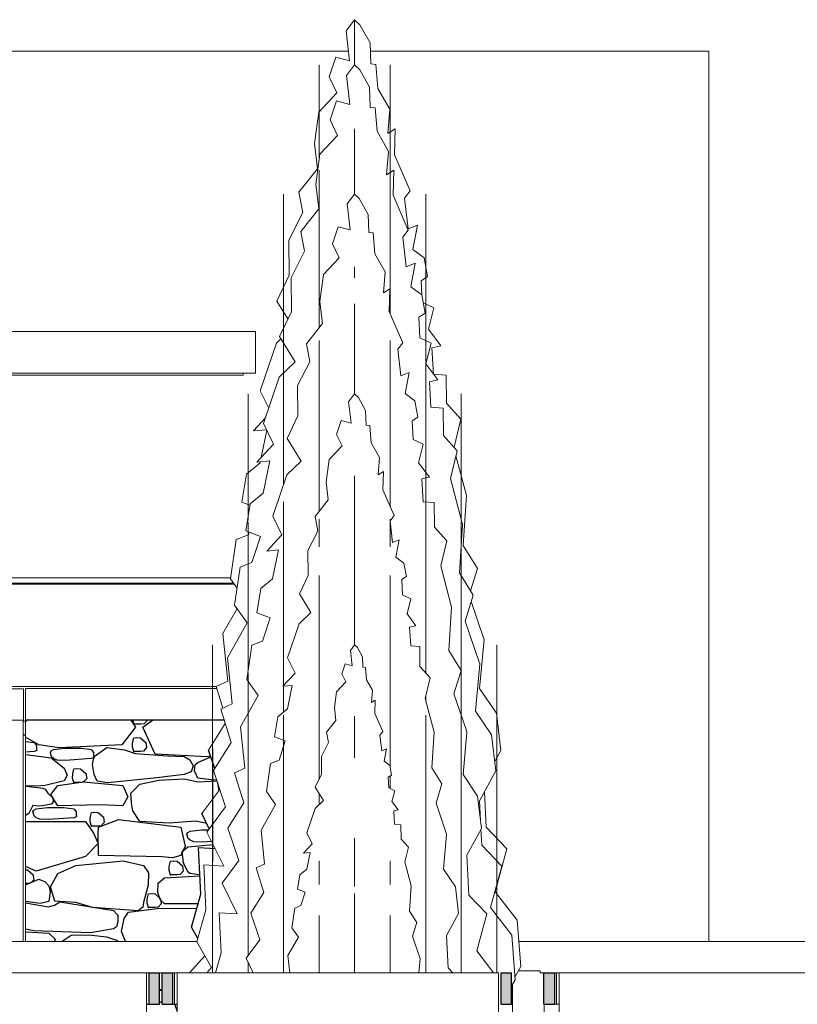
# Model space of a CAD drawing. Extents: x 169645 to 508157, y -5167 to 165945.
# Tile 38 of 130: x 296016 to 299737, y 3190 to 7901. Entities that reach past the tile are written whole.
import ezdxf

# ---------------------------------------------------------------- set-up
doc = ezdxf.new("R2010")
doc.units = 0
doc.header["$MEASUREMENT"] = 0
for name, color, linetype in [('Brise Soleil', 7, 'Continuous'), ('Murs  Pierre', 7, 'Continuous'), ('Murs Périphériques', 7, 'Continuous'), ('Plomberie Sanitaire', 7, 'Continuous'), ('Poteaux', 7, 'Continuous'), ('Toiture Terrasse', 7, 'Continuous')]:
    doc.layers.add(name, color=color, linetype=linetype)

msp = doc.modelspace()

# ---------------------------------------------------------------- hatches: boundary and pattern name
at = {"layer": 'Brise Soleil', "linetype": 'Continuous', "lineweight": 9}
for points in [[(296685.2, 3190), (296685.2, 3340), (296636.3, 3340), (296636.3, 3190)], [(296697.6, 3190), (296749.6, 3190), (296749.6, 3340), (296697.6, 3340)], [(298369.7, 3190), (298369.7, 3340), (298320.8, 3340), (298320.8, 3190)], [(298524.9, 3190), (298576.9, 3190), (298576.9, 3340), (298524.9, 3340)]]:
    msp.add_hatch(color=256, dxfattribs=at).paths.add_polyline_path(points, flags=0)

# ---------------------------------------------------------------- linework, layer by layer
at = {"layer": 'Brise Soleil', "linetype": 'Continuous', "lineweight": 20}
for p, q in [((293093.6, 6409), (297144.4, 6409)), ((297144.4, 6209), (297144.4, 6409)), ((293093.6, 6209), (297144.4, 6209)), ((297085.4, 6200), (295810.2, 6200)), ((297085.4, 6209), (297085.4, 6200)), ((296864.8, 3490), (293188.1, 3490)), ((303706.4, 3490), (298405, 3490)), ((298507.3, 3340), (298507.3, 3350)), ((295085.9, 3340), (296623.2, 3340)), ((296623.2, 3340), (296623.2, 3140)), ((296623.2, 3340), (296636.3, 3340)), ((296685.2, 3340), (296697.6, 3340)), ((296749.6, 3340), (296755.6, 3340)), ((296755.6, 3340), (296770.4, 3340)), ((296757.4, 3190), (296757.4, 3340)), ((296770.4, 3140), (296770.4, 3340)), ((296770.4, 3340), (298307.8, 3340)), ((298307.8, 3340), (298307.8, 3140)), ((298507.3, 3340), (298524.9, 3340)), ((298576.9, 3340), (298582.9, 3340)), ((298582.9, 3340), (298597.7, 3340)), ((298584.7, 3190), (298584.7, 3340)), ((298597.7, 3140), (298597.7, 3340)), ((298597.7, 3340), (300135.1, 3340)), ((298576.9, 3190), (298584.7, 3190)), ((298584.7, 3190), (298597.7, 3190))]:
    msp.add_line(p, q, dxfattribs=at)
at = {"layer": 'Brise Soleil', "linetype": 'Continuous'}
for p, q in [((296636.3, 3340), (296685.2, 3340)), ((296636.3, 3190), (296636.3, 3340)), ((296685.2, 3190), (296685.2, 3340)), ((296697.6, 3340), (296749.6, 3340)), ((296697.6, 3190), (296697.6, 3340)), ((296749.6, 3190), (296749.6, 3340)), ((298320.8, 3340), (298369.7, 3340)), ((298320.8, 3190), (298320.8, 3340)), ((298369.7, 3190), (298369.7, 3340)), ((298524.9, 3340), (298576.9, 3340)), ((298524.9, 3190), (298524.9, 3340)), ((298576.9, 3190), (298576.9, 3340)), ((296623.2, 3190), (296636.3, 3190)), ((296636.3, 3190), (296685.2, 3190)), ((296697.6, 3190), (296749.6, 3190)), ((296749.6, 3190), (296757.4, 3190)), ((296757.4, 3190), (296770.4, 3190)), ((298320.8, 3190), (298369.7, 3190)), ((298524.9, 3190), (298576.9, 3190))]:
    msp.add_line(p, q, dxfattribs=at)
at = {"layer": 'Murs  Pierre', "linetype": 'Continuous', "lineweight": 20}
for p, q in [((296995, 4550), (296044.4, 4550)), ((296044.4, 4550), (296044.4, 3490)), ((296998, 4540.5), (296999.4, 4531.8)), ((296998, 4540.5), (296999.4, 4531.8)), ((296697.6, 3261.3), (296685.2, 3261.2)), ((296685.2, 3255.3), (296697.6, 3255.3))]:
    msp.add_line(p, q, dxfattribs=at)
at = {"layer": 'Murs  Pierre', "linetype": 'Continuous'}
for p, q in [((296044.4, 4538.1), (296049.3, 4550)), ((296047, 4544.6), (296049.3, 4550)), ((296547.6, 4550), (296570.5, 4516.4)), ((296547.6, 4550), (296570.5, 4516.4)), ((296564.4, 4529.6), (296557.5, 4550)), ((296564.4, 4529.6), (296557.5, 4550)), ((296596.1, 4529.6), (296564.4, 4529.6)), ((296596.1, 4529.6), (296564.4, 4529.6)), ((296611.1, 4531.5), (296596.1, 4529.6)), ((296611.1, 4531.5), (296596.1, 4529.6)), ((296605.7, 4515.6), (296652.1, 4550)), ((296605.7, 4515.6), (296652.1, 4550)), ((296625.8, 4547.8), (296611.1, 4531.5)), ((296625.8, 4547.8), (296611.1, 4531.5)), ((296625.5, 4550), (296625.8, 4547.8)), ((296625.5, 4550), (296625.8, 4547.8)), ((296570.5, 4516.4), (296505.1, 4431.4)), ((296570.5, 4516.4), (296549.9, 4489.6)), ((296617.5, 4489.4), (296605.7, 4515.6)), ((296664.1, 4386.8), (296605.7, 4515.6)), ((296108.4, 4431.4), (296044.4, 4468.2)), ((296044.4, 4447.6), (296085.6, 4442.2)), ((296085.6, 4442.2), (296096.7, 4427.7)), ((296204.7, 4417.3), (296108.4, 4431.4)), ((296505.1, 4431.4), (296204.7, 4417.3)), ((296555.3, 4420.6), (296556.6, 4440.2)), ((296556.6, 4440.2), (296562.3, 4465.3)), ((296562.3, 4465.3), (296575.6, 4466.9)), ((296575.6, 4466.9), (296594, 4465.3)), ((296594, 4465.3), (296620.1, 4442.6)), ((296620.1, 4442.6), (296623.7, 4418.1)), ((296085.6, 4399), (296044.4, 4395.9)), ((296044.4, 4384.8), (296045.7, 4384.8)), ((296045.7, 4384.8), (296166.9, 4368.8)), ((296098.9, 4403.9), (296085.6, 4399)), ((296096.7, 4427.7), (296097.1, 4413.7)), ((296097.1, 4413.7), (296098.9, 4403.9)), ((296163.1, 4394.4), (296166.5, 4402.1)), ((296168.4, 4374.5), (296163.1, 4394.4)), ((296166.5, 4402.1), (296178.2, 4408.6)), ((296178.2, 4408.6), (296232.8, 4414.7)), ((296232.8, 4414.7), (296273.7, 4415)), ((296273.7, 4415), (296311.2, 4414.8)), ((296311.2, 4414.8), (296358.5, 4408.6)), ((296358.5, 4408.6), (296369.6, 4394)), ((296369.6, 4394), (296370, 4380.1)), ((296373, 4375), (296433, 4418.7)), ((296433, 4418.7), (296517, 4408.2)), ((296517, 4408.2), (296571.1, 4389.3)), ((296562.3, 4399.9), (296555.3, 4420.6)), ((296594, 4399.9), (296562.3, 4399.9)), ((296571.1, 4389.3), (296723.6, 4379.3)), ((296609, 4401.8), (296594, 4399.9)), ((296623.7, 4418.1), (296609, 4401.8)), ((296911.5, 4374.1), (296664.1, 4386.8)), ((296166.9, 4368.8), (296228.8, 4319.4)), ((296178.2, 4365.3), (296168.4, 4374.5)), ((296196.2, 4357.9), (296178.2, 4365.3)), ((296235.6, 4356.3), (296196.2, 4357.9)), ((296358.5, 4365.3), (296235.6, 4356.3)), ((296371.8, 4370.2), (296358.5, 4365.3)), ((296364.7, 4337.9), (296373, 4375)), ((296373, 4289.6), (296364.7, 4337.9)), ((296370, 4380.1), (296371.8, 4370.2)), ((296723.6, 4379.3), (296802.9, 4375)), ((296802.9, 4375), (296830.7, 4360.2)), ((296830.7, 4360.2), (296846.4, 4330.5)), ((296852.7, 4307.2), (296856.5, 4337.3)), ((296856.5, 4337.3), (296868.3, 4346.8)), ((296868.3, 4346.8), (296930.8, 4374.3)), ((296930, 4376.9), (296911.5, 4374.1)), ((296228.8, 4319.4), (296244.1, 4286.6)), ((296268.4, 4272.5), (296269.7, 4292.1)), ((296269.7, 4292.1), (296275.4, 4317.2)), ((296275.4, 4317.2), (296288.7, 4318.8)), ((296288.7, 4318.8), (296307.1, 4317.2)), ((296307.1, 4317.2), (296333.2, 4294.6)), ((296333.2, 4294.6), (296336.8, 4270.1)), ((296387.3, 4257.8), (296373, 4289.6)), ((296802.9, 4289.6), (296657.9, 4271.5)), ((296837.5, 4302.2), (296802.9, 4289.6)), ((296846.4, 4330.5), (296837.5, 4302.2)), ((296862.8, 4285.9), (296852.7, 4307.2)), ((296228.8, 4259.4), (296137.8, 4237.3)), ((296198.4, 4236.1), (296322.1, 4253.8)), ((296244.1, 4286.6), (296228.8, 4259.4)), ((296275.4, 4251.9), (296268.4, 4272.5)), ((296307.1, 4251.9), (296275.4, 4251.9)), ((296322.1, 4253.8), (296307.1, 4251.9)), ((296336.8, 4270.1), (296322.1, 4253.8)), ((296322.1, 4253.8), (296510.3, 4236.1)), ((296435.9, 4248.9), (296387.3, 4257.8)), ((296657.9, 4271.5), (296435.9, 4248.9)), ((296547.8, 4200.4), (296590.3, 4243.3)), ((296590.3, 4243.3), (296681.9, 4263)), ((296681.9, 4263), (296802.9, 4268.2)), ((296802.9, 4268.2), (296870.1, 4255.1)), ((296867.9, 4272.3), (296862.8, 4285.9)), ((296945.7, 4261.6), (296867.9, 4272.3)), ((296870.1, 4255.1), (296960, 4259.2)), ((296958.2, 4264.6), (296945.7, 4261.6)), ((296957.5, 4259.4), (296960.2, 4258.7)), ((296962.4, 4251.9), (296968.7, 4211.6)), ((296096.6, 4233), (296044.4, 4235.3)), ((296044.4, 4232.9), (296048.8, 4233.5)), ((296048.8, 4233.5), (296126.3, 4224.2)), ((296137.8, 4237.3), (296096.6, 4233)), ((296126.3, 4224.2), (296138.3, 4219.9)), ((296138.3, 4219.9), (296150.1, 4199.9)), ((296150.1, 4199.9), (296175.5, 4178.6)), ((296164.9, 4194.5), (296198.4, 4236.1)), ((296198.4, 4139.2), (296164.9, 4194.5)), ((296510.3, 4236.1), (296533.9, 4183.2)), ((296551.4, 4153.4), (296547.8, 4200.4)), ((296168.4, 4148), (296112.1, 4138.5)), ((296175.6, 4157.9), (296168.4, 4148)), ((296175.5, 4178.6), (296175.6, 4157.9)), ((296533.9, 4183.2), (296510.3, 4139.2)), ((296557, 4115.6), (296551.4, 4153.4)), ((296060.4, 4102.1), (296044.4, 4092.6)), ((296078.9, 4140.5), (296060.4, 4102.1)), ((296112.1, 4138.5), (296078.9, 4140.5)), ((296079.7, 4111.7), (296083.2, 4119.4)), ((296085.1, 4091.9), (296079.7, 4111.7)), ((296083.2, 4119.4), (296094.9, 4125.9)), ((296094.9, 4125.9), (296149.5, 4132)), ((296149.5, 4132), (296190.4, 4132.3)), ((296190.4, 4132.3), (296227.9, 4132.1)), ((296404.5, 4145), (296198.4, 4139.2)), ((296227.9, 4132.1), (296275.2, 4125.9)), ((296275.2, 4125.9), (296286.3, 4111.4)), ((296286.3, 4111.4), (296286.7, 4097.4)), ((296354, 4082.2), (296359.8, 4107.2)), ((296359.8, 4107.2), (296373, 4108.9)), ((296373, 4108.9), (296391.4, 4107.2)), ((296391.4, 4107.2), (296417.5, 4084.6)), ((296510.3, 4139.2), (296404.5, 4145)), ((296590.3, 4064.4), (296557, 4115.6)), ((296044.4, 4064.4), (296330.3, 4064.4)), ((296094.9, 4082.7), (296085.1, 4091.9)), ((296112.8, 4075.2), (296094.9, 4082.7)), ((296152.2, 4073.6), (296112.8, 4075.2)), ((296275.2, 4082.7), (296152.2, 4073.6)), ((296288.5, 4087.6), (296275.2, 4082.7)), ((296286.7, 4097.4), (296288.5, 4087.6)), ((296330.3, 4064.4), (296369.4, 4009.3)), ((296352.8, 4062.5), (296354, 4082.2)), ((296359.8, 4041.9), (296352.8, 4062.5)), ((296393.6, 4036.7), (296489.2, 4073.8)), ((296421.2, 4060.1), (296406.4, 4043.8)), ((296417.5, 4084.6), (296421.2, 4060.1)), ((296489.2, 4073.8), (296787.7, 4036.7)), ((296731.5, 4057), (296590.3, 4064.4)), ((296858.8, 4066.8), (296731.5, 4057)), ((296911.1, 4054.9), (296858.8, 4066.8)), ((296391.4, 4041.9), (296359.8, 4041.9)), ((296369.4, 4009.3), (296391.3, 3959.5)), ((296391.3, 4004.6), (296393.6, 4036.7)), ((296393.6, 3902.7), (296391.3, 4004.6)), ((296406.4, 4043.8), (296391.4, 4041.9)), ((296787.7, 4036.7), (296807.5, 3946.2)), ((296816.6, 4003.9), (296820, 4011.6)), ((296820, 4011.6), (296831.7, 4018)), ((296831.7, 4018), (296886.3, 4024.1)), ((296886.3, 4024.1), (296919.9, 4024.4)), ((296391.3, 3959.5), (296330.3, 3897.4)), ((296821.9, 3984), (296816.6, 4003.9)), ((296831.7, 3974.8), (296821.9, 3984)), ((296849.7, 3967.3), (296831.7, 3974.8)), ((296889.1, 3965.8), (296849.7, 3967.3)), ((296934.6, 3969.1), (296889.1, 3965.8)), ((296807.5, 3946.2), (296787.7, 3902.7)), ((296793.1, 3920.4), (296820, 3943.6)), ((296800.6, 3866.7), (296793.1, 3920.4)), ((296820, 3943.6), (296941.5, 3953.9)), ((296941.5, 3953.9), (296942.2, 3953.8)), ((296330.3, 3897.4), (296095.6, 3827.5)), ((296284.7, 3853.9), (296510.8, 3876.2)), ((296696.5, 3895.8), (296393.6, 3902.7)), ((296510.8, 3876.2), (296608.8, 3853.9)), ((296747.5, 3890.3), (296696.5, 3895.8)), ((296732.1, 3849.4), (296737.8, 3874.5)), ((296737.8, 3874.5), (296751.1, 3876.1)), ((296787.7, 3902.7), (296747.5, 3890.3)), ((296751.1, 3876.1), (296769.5, 3874.5)), ((296769.5, 3874.5), (296795.5, 3851.9)), ((296820, 3823.5), (296800.6, 3866.7)), ((296095.6, 3827.5), (296044.4, 3848.5)), ((296044.4, 3834.1), (296053.5, 3833.3)), ((296053.5, 3833.3), (296079.5, 3810.7)), ((296198.4, 3815.5), (296284.7, 3853.9)), ((296608.8, 3853.9), (296632, 3819.1)), ((296632, 3819.1), (296631.2, 3760.2)), ((296730.8, 3829.8), (296732.1, 3849.4)), ((296737.8, 3809.1), (296730.8, 3829.8)), ((296799.2, 3827.3), (296784.5, 3811.1)), ((296795.5, 3851.9), (296799.2, 3827.3)), ((296830.2, 3815.5), (296820, 3823.5)), ((296044.4, 3760.9), (296107.3, 3788.6)), ((296068.5, 3769.9), (296053.5, 3768)), ((296083.2, 3786.2), (296068.5, 3769.9)), ((296079.5, 3810.7), (296083.2, 3786.2)), ((296107.3, 3788.6), (296137.9, 3776.7)), ((296137.9, 3776.7), (296156, 3756.9)), ((296163.8, 3752.7), (296198.4, 3815.5)), ((296677.2, 3724.8), (296679.4, 3769.9)), ((296679.4, 3769.9), (296709.2, 3794.5)), ((296709.2, 3794.5), (296878.1, 3804.8)), ((296769.5, 3809.1), (296737.8, 3809.1)), ((296784.5, 3811.1), (296769.5, 3809.1)), ((296877.9, 3809.4), (296830.2, 3815.5)), ((296053.5, 3768), (296044.4, 3768)), ((296162.3, 3727.6), (296155.6, 3682.3)), ((296156, 3756.9), (296162.3, 3727.6)), ((296183.7, 3683.5), (296163.8, 3752.7)), ((296631.2, 3760.2), (296608.8, 3677.6)), ((296690.2, 3688.2), (296677.2, 3724.8)), ((296114, 3672.2), (296044.4, 3681.8)), ((296044.4, 3675.6), (296153.8, 3655.9)), ((296155.6, 3682.3), (296114, 3672.2)), ((296183.4, 3665), (296208, 3681)), ((296284.7, 3677.6), (296183.7, 3683.5)), ((296208, 3681), (296465.6, 3638.1)), ((296364.1, 3653.6), (296284.7, 3677.6)), ((296608.8, 3677.6), (296606, 3654.2)), ((296625.4, 3673.1), (296626.6, 3692.8)), ((296626.6, 3692.8), (296632.4, 3717.8)), ((296632.4, 3717.8), (296645.6, 3719.5)), ((296645.6, 3719.5), (296664.1, 3717.8)), ((296664.1, 3717.8), (296690.1, 3695.2)), ((296690.1, 3695.2), (296693.8, 3670.7)), ((296709.2, 3671), (296690.2, 3688.2)), ((296153.8, 3655.9), (296183.4, 3665)), ((296583.1, 3637), (296364.1, 3653.6)), ((296465.6, 3638.1), (296485.9, 3616.3)), ((296516.6, 3601.1), (296536.9, 3630.1)), ((296536.9, 3630.1), (296686.6, 3650.6)), ((296606, 3654.2), (296583.1, 3637)), ((296632.4, 3652.5), (296625.4, 3673.1)), ((296664.1, 3652.5), (296632.4, 3652.5)), ((296679, 3654.4), (296664.1, 3652.5)), ((296693.8, 3670.7), (296679, 3654.4)), ((296686.6, 3650.6), (296863, 3648)), ((296869.4, 3671), (296709.2, 3671)), ((296485.4, 3584.7), (296478.7, 3560.6)), ((296485.9, 3616.3), (296485.4, 3584.7)), ((296503.9, 3538), (296516.6, 3601.1)), ((296084.3, 3541.3), (296044.4, 3550)), ((296044.4, 3537.3), (296156, 3531)), ((296354.7, 3532.4), (296084.3, 3541.3)), ((296465.6, 3550.9), (296354.7, 3532.4)), ((296478.7, 3560.6), (296465.6, 3550.9)), ((296522, 3490), (296503.9, 3538)), ((296156, 3531), (296185.6, 3500.9)), ((296185.6, 3500.9), (296182.6, 3490)), ((296219.8, 3490), (296224, 3494.8)), ((296224, 3494.8), (296262.3, 3521.3)), ((296262.3, 3521.3), (296346.7, 3523)), ((296346.7, 3523), (296430.8, 3512.8)), ((296430.8, 3512.8), (296484.1, 3494.8)), ((296484.1, 3494.8), (296485.7, 3490)), ((296697.6, 3199.8), (296685.2, 3201.7)), ((296697.6, 3199.8), (296685.2, 3201.7)), ((296685.2, 3201.5), (296697.6, 3199.6)), ((296685.2, 3201.5), (296697.6, 3199.6)), ((296756.9, 3190), (296770.4, 3157.9))]:
    msp.add_line(p, q, dxfattribs=at)
for p in [(296564.4, 4529.6), (296564.4, 4529.6), (296562.3, 4399.9), (296275.4, 4251.9), (296359.8, 4041.9), (296737.8, 3809.1), (296632.4, 3652.5)]:
    msp.add_point(p, dxfattribs=at)
at = {"layer": 'Murs Périphériques', "linetype": 'Continuous', "lineweight": 20}
for p, q in [((297344.4, 7750), (284563.4, 7750)), ((297589.6, 7750), (297344.4, 7750)), ((299314.2, 7750), (297694.3, 7750)), ((299314.2, 7750), (299314.2, 3490)), ((297025.2, 5230), (292801.6, 5230)), ((297039.4, 5205), (292801.6, 5205)), ((297042.9, 5200), (295632.5, 5200)), ((295632.5, 4710), (296956.6, 4710)), ((296033.1, 4547.1), (296033.1, 3490))]:
    msp.add_line(p, q, dxfattribs=at)
at = {"layer": 'Murs Périphériques', "linetype": 'Continuous'}
msp.add_line((296033.1, 4480), (296044.4, 4480), dxfattribs=at)
at = {"layer": 'Plomberie Sanitaire', "linetype": 'Continuous', "lineweight": 20}
for p, q in [((297578.2, 7847.7), (297619, 7900.8)), ((297619, 7900.8), (297619, 7876.5)), ((297619, 7900.8), (297644.5, 7876.5)), ((297619, 7876.5), (297619, 7789.7)), ((297644.5, 7876.5), (297692.9, 7789.7)), ((297594.9, 7703.8), (297578.2, 7847.7)), ((297619, 7789.7), (297619, 7689.4)), ((297692.9, 7789.7), (297696.5, 7689.4)), ((297449, 7685.2), (297449, 7661.7)), ((297497.6, 7627.5), (297528.7, 7721.6)), ((297528.7, 7721.6), (297594.9, 7703.8)), ((297579.6, 7633.8), (297619, 7685.2)), ((297619, 7689.4), (297619, 7687.2)), ((297619, 7687.2), (297619, 7685.2)), ((297619, 7685.2), (297643.7, 7661.7)), ((297696.5, 7689.4), (297721, 7687.2)), ((297721, 7687.2), (297729.9, 7571.2)), ((297789, 7685.2), (297789, 7661.7)), ((297449, 7661.7), (297449, 7577.7)), ((297595.7, 7494.8), (297579.6, 7633.8)), ((297643.7, 7661.7), (297690.4, 7577.7)), ((297789, 7661.7), (297789, 7577.7)), ((297534.4, 7550.9), (297497.6, 7627.5)), ((297447.4, 7458.5), (297534.4, 7550.9)), ((297449, 7577.7), (297449, 7480.9)), ((297690.4, 7577.7), (297693.9, 7480.9)), ((297729.9, 7571.2), (297786.8, 7472.2)), ((297789, 7577.7), (297789, 7480.9)), ((297501.7, 7421.1), (297531.7, 7512)), ((297531.7, 7512), (297595.7, 7494.8)), ((297427.2, 7308.8), (297447.4, 7458.5)), ((297449, 7480.9), (297449, 7478.7)), ((297449, 7478.7), (297449, 7366.7)), ((297693.9, 7480.9), (297717.6, 7478.7)), ((297717.6, 7478.7), (297726.2, 7366.7)), ((297786.8, 7472.2), (297777.3, 7356.6)), ((297789, 7480.9), (297789, 7478.7)), ((297789, 7478.7), (297789, 7366.7)), ((297537.2, 7347), (297501.7, 7421.1)), ((297449, 7366.7), (297449, 7270.9)), ((297619, 7379.2), (297619, 7254.4)), ((297726.2, 7366.7), (297781.2, 7270.9)), ((297777.3, 7356.6), (297812.2, 7379.2)), ((297789, 7366.7), (297789, 7270.9)), ((297812.2, 7379.2), (297809.7, 7254.4)), ((297441.2, 7187.8), (297427.2, 7308.8)), ((297453.1, 7257.8), (297537.2, 7347)), ((297433.7, 7113.1), (297453.1, 7257.8)), ((297449, 7270.9), (297449, 7227.1)), ((297781.2, 7270.9), (297772, 7159.3)), ((297789, 7270.9), (297789, 7181.1)), ((297619, 7254.4), (297619, 7081.8)), ((297809.7, 7254.4), (297884, 7081.8)), ((297352.5, 7075.1), (297441.2, 7187.8)), ((297449, 7181.1), (297449, 7060.5)), ((297772, 7159.3), (297805.7, 7181.1)), ((297789, 7181.1), (297789, 7060.5)), ((297805.7, 7181.1), (297803.3, 7060.5)), ((297371.3, 6977.6), (297352.5, 7075.1)), ((297447.2, 6996.1), (297433.7, 7113.1)), ((297619, 7081.8), (297619, 7065.8)), ((297884, 7081.8), (297857, 7046.6)), ((297279, 7065.8), (297279, 7044.7)), ((297279, 7044.7), (297279, 6969.3)), ((297449, 7060.5), (297449, 6893.7)), ((297583.6, 7019.7), (297619, 7065.8)), ((297598.1, 6894.8), (297583.6, 7019.7)), ((297619, 7065.8), (297641.2, 7044.7)), ((297641.2, 7044.7), (297683.1, 6969.3)), ((297789, 7060.5), (297789, 6893.7)), ((297803.3, 7060.5), (297875.1, 6893.7)), ((297857, 7046.6), (297874.4, 6900.1)), ((297959, 7065.8), (297959, 7044.7)), ((297959, 7044.7), (297959, 6969.3)), ((297304.1, 6846.4), (297371.3, 6977.6)), ((297361.5, 6887.2), (297447.2, 6996.1)), ((297279, 6969.3), (297279, 6882.3)), ((297683.1, 6969.3), (297686.2, 6882.3)), ((297959, 6969.3), (297959, 6882.3)), ((297279, 6882.3), (297279, 6880.4)), ((297279, 6880.4), (297279, 6779.8)), ((297379.7, 6793), (297361.5, 6887.2)), ((297449, 6893.7), (297449, 6859.7)), ((297513.6, 6828.6), (297540.6, 6910.3)), ((297540.6, 6910.3), (297598.1, 6894.8)), ((297686.2, 6882.3), (297707.6, 6880.4)), ((297707.6, 6880.4), (297715.3, 6779.8)), ((297789, 6893.7), (297789, 6859.7)), ((297875.1, 6893.7), (297849, 6859.7)), ((297874.4, 6900.1), (297919.1, 6918.1)), ((297919.1, 6918.1), (297896.8, 6801.3)), ((297959, 6882.3), (297959, 6880.4)), ((297959, 6880.4), (297959, 6779.8)), ((297306.1, 6678.2), (297304.1, 6846.4)), ((297449, 6859.7), (297449, 6735.5)), ((297789, 6859.7), (297789, 6735.5)), ((297849, 6859.7), (297865.8, 6718.2)), ((297314.7, 6666.2), (297379.7, 6793)), ((297545.6, 6762.1), (297513.6, 6828.6)), ((297896.8, 6801.3), (297951, 6761.4)), ((297279, 6779.8), (297279, 6693.8)), ((297470.1, 6682), (297545.6, 6762.1)), ((297715.3, 6779.8), (297764.6, 6693.8)), ((297951, 6761.4), (297967.6, 6671.4)), ((297959, 6779.8), (297959, 6693.8)), ((297279, 6693.8), (297279, 6613.1)), ((297449, 6735.5), (297449, 6622.7)), ((297619, 6718.4), (297619, 6671.4)), ((297764.6, 6693.8), (297756.3, 6593.5)), ((297789, 6735.5), (297789, 6622.7)), ((297865.8, 6718.2), (297909.1, 6735.5)), ((297909.1, 6735.5), (297887.5, 6622.7)), ((297959, 6693.8), (297959, 6613.1)), ((297246.6, 6554.9), (297306.1, 6678.2)), ((297316.6, 6503.7), (297314.7, 6666.2)), ((297452.6, 6552.1), (297470.1, 6682)), ((297619, 6671.4), (297619, 6665.8)), ((297967.6, 6671.4), (297936.7, 6651.4)), ((297936.7, 6651.4), (297940, 6583.1)), ((297279, 6613.1), (297279, 6504.8)), ((297449, 6622.7), (297449, 6584)), ((297756.3, 6593.5), (297786.6, 6613.1)), ((297786.6, 6613.1), (297784.4, 6504.8)), ((297789, 6622.7), (297789, 6584)), ((297887.5, 6622.7), (297939.9, 6584)), ((297959, 6613.1), (297959, 6504.8)), ((297300, 6469.3), (297246.6, 6554.9)), ((297449, 6584), (297449, 6497.1)), ((297464.7, 6447), (297452.6, 6552.1)), ((297789, 6584), (297789, 6497.1)), ((297939.9, 6584), (297955.9, 6497.1)), ((297259.1, 6384.5), (297316.6, 6503.7)), ((297279, 6504.8), (297279, 6355.1)), ((297619, 6541), (297619, 6522.5)), ((297619, 6522.5), (297619, 6419.8)), ((297784.4, 6504.8), (297848.9, 6355.1)), ((297946.7, 6546.9), (297997.6, 6522.5)), ((297959, 6504.8), (297959, 6355.1)), ((297997.6, 6522.5), (297971.6, 6419.8)), ((297449, 6497.1), (297449, 6477.8)), ((297449, 6477.8), (297449, 6427.1)), ((297789, 6497.1), (297789, 6494.3)), ((297955.9, 6497.1), (297926, 6477.8)), ((297926, 6477.8), (297930.8, 6379.1)), ((297387.8, 6349.3), (297464.7, 6447)), ((297619, 6419.8), (297619, 6340.8)), ((297971.6, 6419.8), (298031.6, 6340.8)), ((297245.6, 6353.3), (297266.2, 6373.2)), ((297334.6, 6263.6), (297259.1, 6384.5)), ((297449, 6365.6), (297449, 6353.2)), ((297789, 6365.6), (297789, 6353.2)), ((297930.8, 6379.1), (297984.9, 6353.2)), ((297167.6, 6125.1), (297245.6, 6353.3)), ((297279, 6355.1), (297279, 6324.5)), ((297279, 6324.5), (297279, 6213)), ((297404.1, 6264.6), (297387.8, 6349.3)), ((297449, 6353.2), (297449, 6254)), ((297619, 6340.8), (297619, 6331.2)), ((297619, 6331.2), (297619, 6205.2)), ((297789, 6353.2), (297789, 6254)), ((297848.9, 6355.1), (297825.5, 6324.5)), ((297825.5, 6324.5), (297840.7, 6197.4)), ((297959, 6355.1), (297959, 6324.5)), ((297959, 6324.5), (297959, 6213)), ((297984.9, 6353.2), (297959.7, 6254)), ((298031.6, 6340.8), (297989, 6331.2)), ((297989, 6331.2), (297996.5, 6205.6)), ((297258.1, 6189.7), (297334.6, 6263.6)), ((297345.7, 6150.8), (297404.1, 6264.6)), ((297449, 6254), (297449, 6177.6)), ((297789, 6254), (297789, 6177.6)), ((297959.7, 6254), (298017.7, 6177.6)), ((297182.8, 5969.1), (297258.1, 6189.7)), ((297279, 6213), (297279, 6111.7)), ((297449, 6177.6), (297449, 6168.4)), ((297619, 6205.2), (297619, 6200.3)), ((297619, 6200.3), (297619, 6110.3)), ((297789, 6177.6), (297789, 6168.4)), ((297840.7, 6197.4), (297879.5, 6213)), ((297879.5, 6213), (297860.1, 6111.7)), ((297959, 6213), (297959, 6111.7)), ((298017.7, 6177.6), (297976.6, 6168.4)), ((297996.8, 6205.2), (298057.1, 6200.3)), ((298057.1, 6200.3), (298058.8, 6065.5)), ((297207.8, 6042.3), (297167.6, 6125.1)), ((297347.5, 6004.8), (297345.7, 6150.8)), ((297449, 6168.4), (297449, 6046.6)), ((297789, 6168.4), (297789, 6046.6)), ((297976.6, 6168.4), (297983.8, 6046.6)), ((297109, 6110.3), (297109, 6093.1)), ((297109, 6093.1), (297109, 6031.3)), ((297279, 6111.7), (297279, 6077)), ((297590, 6072.6), (297619, 6110.3)), ((297619, 6110.3), (297637.1, 6093.1)), ((297637.1, 6093.1), (297671.5, 6031.3)), ((297860.1, 6111.7), (297907.1, 6077)), ((297959, 6111.7), (297959, 6077)), ((298129, 6110.3), (298129, 6093.1)), ((298129, 6093.1), (298129, 6031.3)), ((297109, 6031.3), (297109, 5960.1)), ((297279, 6077), (297279, 5998.9)), ((297449, 6046.6), (297449, 6041.8)), ((297449, 6041.8), (297449, 5911.6)), ((297601.9, 5970.3), (297590, 6072.6)), ((297671.5, 6031.3), (297674.1, 5960.1)), ((297789, 6046.6), (297789, 6041.8)), ((297789, 6041.8), (297789, 5911.6)), ((297907.1, 6077), (297921.5, 5998.9)), ((297959, 6077), (297959, 5998.9)), ((297983.8, 6046.6), (298042.3, 6041.8)), ((298042.3, 6041.8), (298044, 5911.6)), ((298058.8, 6065.5), (298126.7, 5989.2)), ((298129, 6031.3), (298129, 5960.1)), ((297134.6, 5933.4), (297191.2, 5993.9)), ((297279, 5998.9), (297279, 5981.6)), ((297295.8, 5897.8), (297347.5, 6004.8)), ((297532.7, 5916.1), (297554.8, 5983)), ((297554.8, 5983), (297601.9, 5970.3)), ((297921.5, 5998.9), (297894.7, 5981.6)), ((297959, 5998.9), (297959, 5981.6)), ((298126.7, 5989.2), (298094.4, 5854.9)), ((297109, 5960.1), (297109, 5958.5)), ((297109, 5958.5), (297109, 5876.1)), ((297197.4, 5939.1), (297134.6, 5933.4)), ((297171.7, 5806.1), (297198.5, 5936.8)), ((297231.1, 5869.6), (297182.8, 5969.1)), ((297279, 5981.6), (297279, 5892.9)), ((297674.1, 5960.1), (297691.5, 5958.5)), ((297691.5, 5958.5), (297697.9, 5876.1)), ((297894.7, 5981.6), (297899, 5892.9)), ((297959, 5981.6), (297959, 5892.9)), ((298129, 5960.1), (298129, 5958.5)), ((298129, 5958.5), (298129, 5876.1)), ((297279, 5892.9), (297279, 5869.7)), ((297363.7, 5789.3), (297295.8, 5897.8)), ((297449, 5911.6), (297449, 5837.8)), ((297558.8, 5861.6), (297532.7, 5916.1)), ((297789, 5911.6), (297789, 5837.8)), ((297899, 5892.9), (297947.5, 5869.7)), ((297959, 5892.9), (297959, 5869.7)), ((298044, 5911.6), (298109.6, 5837.8)), ((297109, 5876.1), (297109, 5805.6)), ((297150.9, 5783.9), (297231.1, 5869.6)), ((297279, 5869.7), (297279, 5780.6)), ((297497, 5796), (297558.8, 5861.6)), ((297697.9, 5876.1), (297738.3, 5805.6)), ((297947.5, 5869.7), (297925, 5780.6)), ((297959, 5869.7), (297959, 5780.6)), ((298129, 5876.1), (298129, 5805.6)), ((297109, 5805.6), (297109, 5739.6)), ((297449, 5837.8), (297449, 5704.9)), ((297482.7, 5689.6), (297497, 5796)), ((297738.3, 5805.6), (297731.5, 5723.5)), ((297789, 5837.8), (297789, 5704.9)), ((298109.6, 5837.8), (298077.7, 5704.9)), ((298103.7, 5813.4), (298153.7, 5624.2)), ((298129, 5805.6), (298129, 5739.6)), ((297101, 5726.2), (297166.4, 5780)), ((297213.1, 5789.6), (297150.9, 5783.9)), ((297166.4, 5780), (297167.5, 5785.4)), ((297181.6, 5635.7), (297213.1, 5789.6)), ((297279, 5780.6), (297279, 5712)), ((297294.9, 5722.9), (297363.7, 5789.3)), ((297925, 5780.6), (297977.1, 5712)), ((297959, 5780.6), (297959, 5712)), ((297079.4, 5593.1), (297101, 5726.2)), ((297109, 5739.6), (297109, 5650.9)), ((297227.3, 5524.8), (297294.9, 5722.9)), ((297279, 5712), (297279, 5703.7)), ((297279, 5703.7), (297279, 5676.2)), ((297449, 5704.9), (297449, 5548.1)), ((297619, 5718), (297619, 5624.2)), ((297731.5, 5723.5), (297756.3, 5739.6)), ((297756.3, 5739.6), (297754.5, 5650.9)), ((297789, 5704.9), (297789, 5570.8)), ((297977.1, 5712), (297940.1, 5703.7)), ((297940.1, 5703.7), (297946.6, 5594.4)), ((297959, 5712), (297959, 5703.7)), ((297959, 5703.7), (297959, 5594.4)), ((298077.7, 5704.9), (298135.7, 5485.1)), ((298129, 5739.6), (298129, 5650.9)), ((297492.6, 5603.5), (297482.7, 5689.6)), ((297109, 5650.9), (297109, 5528.2)), ((297118.4, 5583.7), (297181.6, 5635.7)), ((297619, 5624.2), (297619, 5384.9)), ((297754.5, 5650.9), (297807.3, 5528.2)), ((298129, 5650.9), (298129, 5528.2)), ((298153.7, 5624.2), (298138.5, 5384.9)), ((297117.5, 5578.3), (297079.4, 5593.1)), ((297097.6, 5455.1), (297118.4, 5583.7)), ((297279, 5593.4), (297279, 5590.1)), ((297279, 5590.1), (297279, 5473.2)), ((297429.6, 5523.4), (297492.6, 5603.5)), ((297946.6, 5594.4), (297999.1, 5590.1)), ((297959, 5594.4), (297959, 5590.1)), ((297959, 5590.1), (297959, 5473.2)), ((297999.1, 5590.1), (298000.6, 5473.2)), ((297109, 5528.2), (297109, 5504.2)), ((297270.7, 5435.4), (297227.3, 5524.8)), ((297443, 5454.1), (297429.6, 5523.4)), ((297807.3, 5528.2), (297788.2, 5503.2)), ((298129, 5528.2), (298129, 5504.2)), ((297109, 5496.7), (297109, 5411.8)), ((297279, 5473.2), (297279, 5406.9)), ((297449, 5510.9), (297449, 5485.1)), ((297449, 5485.1), (297449, 5378.3)), ((297788.2, 5503.2), (297800.6, 5399.1)), ((297789, 5510.9), (297789, 5485.1)), ((297789, 5485.1), (297789, 5378.3)), ((297959, 5473.2), (297959, 5406.9)), ((298000.6, 5473.2), (298059.6, 5406.9)), ((298135.7, 5485.1), (298121, 5253.8)), ((298129, 5496.7), (298129, 5411.8)), ((297052.1, 5413.8), (297110.5, 5436.6)), ((297168.1, 5427.6), (297097.6, 5455.1)), ((297110.5, 5436.6), (297114.4, 5448.5)), ((297127.6, 5303.8), (297168.1, 5427.6)), ((297198.7, 5358.5), (297270.7, 5435.4)), ((297395.2, 5360.8), (297443, 5454.1)), ((297024.6, 5225.7), (297052.1, 5413.8)), ((297109, 5411.8), (297109, 5328.8)), ((297279, 5406.9), (297279, 5287.5)), ((297619, 5384.9), (297619, 5275.4)), ((297800.6, 5399.1), (297832.3, 5411.8)), ((297832.3, 5411.8), (297816.5, 5328.8)), ((297959, 5406.9), (297959, 5287.5)), ((298059.6, 5406.9), (298030.9, 5287.5)), ((298129, 5411.8), (298129, 5328.8)), ((298138.5, 5384.9), (298206.3, 5275.4)), ((297109, 5328.8), (297109, 5300.4)), ((297254.5, 5363.6), (297198.7, 5358.5)), ((297226.2, 5225.4), (297254.5, 5363.6)), ((297396.6, 5241.3), (297395.2, 5360.8)), ((297816.5, 5328.8), (297855, 5300.4)), ((298129, 5328.8), (298129, 5300.4)), ((297044.6, 5100), (297071.1, 5281.8)), ((297071.1, 5281.8), (297127.6, 5303.8)), ((297109, 5300.4), (297109, 5236.5)), ((297279, 5287.5), (297279, 5090.2)), ((297855, 5300.4), (297866.8, 5236.5)), ((297959, 5287.5), (297959, 5090.2)), ((298030.9, 5287.5), (298083, 5090.2)), ((298129, 5300.4), (298129, 5236.5)), ((297109, 5236.5), (297109, 5222.3)), ((297354.3, 5153.6), (297396.6, 5241.3)), ((297449, 5241), (297449, 5148)), ((297619, 5275.4), (297619, 5146.5)), ((297789, 5241), (297789, 5148)), ((297866.8, 5236.5), (297844.8, 5222.3)), ((298121, 5253.8), (298186.5, 5148)), ((298129, 5236.5), (298129, 5222.3)), ((298206.3, 5275.4), (298173.6, 5168.9)), ((297056.4, 5181), (297024.6, 5225.7)), ((297109, 5222.3), (297109, 5149.7)), ((297169.5, 5178.8), (297226.2, 5225.4)), ((297844.8, 5222.3), (297848.4, 5149.7)), ((298129, 5222.3), (298129, 5149.7)), ((297109, 5149.7), (297109, 5130.6)), ((297150.8, 5063.2), (297169.5, 5178.8)), ((297409.8, 5064.7), (297354.3, 5153.6)), ((297449, 5148), (297449, 5023.5)), ((297619, 5146.5), (297619, 4943.2)), ((297789, 5148), (297789, 5023.5)), ((297848.4, 5149.7), (297888.1, 5130.6)), ((298129, 5149.7), (298129, 5130.6)), ((298186.5, 5148), (298148.3, 5023.5)), ((297105.1, 5015.1), (297044.6, 5100)), ((297109, 5130.6), (297109, 5057.6)), ((297279, 5090.2), (297279, 4882.5)), ((297888.1, 5130.6), (297869.6, 5057.6)), ((297959, 5090.2), (297959, 4882.5)), ((298083, 5090.2), (298069.8, 4882.5)), ((298129, 5130.6), (298129, 5057.6)), ((298176.9, 5116.6), (298235.3, 4943.2)), ((296988.6, 4963.9), (297056.4, 5083.5)), ((297109, 5057.6), (297109, 5001.5)), ((297214.1, 5038.6), (297150.8, 5063.2)), ((297353.6, 5010.4), (297409.8, 5064.7)), ((297869.6, 5057.6), (297912.3, 5001.5)), ((298129, 5057.6), (298129, 5001.5)), ((297009.8, 4847), (297105.1, 5015.1)), ((297109, 5001.5), (297109, 4994.7)), ((297109, 4994.7), (297109, 4905.1)), ((297177.7, 4927.4), (297214.1, 5038.6)), ((297298.2, 4848.1), (297353.6, 5010.4)), ((297449, 5023.5), (297449, 4827)), ((297789, 5023.5), (297789, 4827)), ((297912.3, 5001.5), (297882, 4994.7)), ((297882, 4994.7), (297887.3, 4905.1)), ((298129, 5001.5), (298129, 4994.7)), ((298129, 4994.7), (298129, 4905.1)), ((298148.3, 5023.5), (298214.6, 4827)), ((297012.6, 4736.5), (296988.6, 4963.9)), ((296939, 4909.2), (296939, 4896.9)), ((297103.2, 4744.4), (297127, 4907.6)), ((297109, 4905.1), (297109, 4901.6)), ((297109, 4901.6), (297109, 4805.8)), ((297127, 4907.6), (297177.7, 4927.4)), ((297598.4, 4882.3), (297619, 4909.2)), ((297619, 4943.2), (297619, 4935.2)), ((297619, 4935.2), (297619, 4909.2)), ((297619, 4909.2), (297631.9, 4896.9)), ((297887.3, 4905.1), (297930.4, 4901.6)), ((297930.4, 4901.6), (297931.6, 4805.8)), ((298129, 4905.1), (298129, 4901.6)), ((298129, 4901.6), (298129, 4805.8)), ((298238.1, 4935.2), (298216.9, 4701.2)), ((298235.3, 4943.2), (298238.1, 4935.2)), ((298299, 4909.2), (298299, 4896.9)), ((296939, 4896.9), (296939, 4852.9)), ((296939, 4852.9), (296939, 4802.2)), ((297279, 4882.5), (297279, 4787.5)), ((297606.8, 4809.5), (297598.4, 4882.3)), ((297631.9, 4896.9), (297656.4, 4852.9)), ((297656.4, 4852.9), (297658.2, 4802.2)), ((297959, 4882.5), (297959, 4787.5)), ((298069.8, 4882.5), (298128.6, 4787.5)), ((298299, 4896.9), (298299, 4852.9)), ((298299, 4852.9), (298299, 4802.2)), ((297033, 4627.3), (297009.8, 4847)), ((297109, 4805.8), (297109, 4784)), ((297333.7, 4774.9), (297298.2, 4848.1)), ((297449, 4827), (297449, 4819.3)), ((297449, 4819.3), (297449, 4593.1)), ((297557.6, 4770.9), (297573.3, 4818.5)), ((297573.3, 4818.5), (297606.8, 4809.5)), ((297789, 4827), (297789, 4819.3)), ((297789, 4819.3), (297789, 4593.1)), ((297931.6, 4805.8), (297979.9, 4751.5)), ((298129, 4805.8), (298129, 4751.5)), ((298217.3, 4819.3), (298196.8, 4593.1)), ((298214.6, 4827), (298217.3, 4819.3)), ((296939, 4802.2), (296939, 4801)), ((296939, 4801), (296939, 4742.4)), ((297109, 4775.1), (297109, 4751.5)), ((297274.7, 4711.9), (297333.7, 4774.9)), ((297279, 4787.5), (297279, 4716.5)), ((297576.2, 4732.1), (297557.6, 4770.9)), ((297658.2, 4802.2), (297670.6, 4801)), ((297670.6, 4801), (297675.1, 4742.4)), ((297959, 4787.5), (297959, 4775)), ((298128.6, 4787.5), (298094.3, 4675.7)), ((298299, 4802.2), (298299, 4801)), ((298299, 4801), (298299, 4742.4)), ((296939, 4742.4), (296939, 4692.2)), ((296956.2, 4711.1), (297012.6, 4736.5)), ((296988.7, 4607.3), (296956.2, 4711.1)), ((297157.5, 4668.2), (297103.2, 4744.4)), ((297109, 4751.5), (297109, 4653.7)), ((297320.4, 4716), (297274.7, 4711.9)), ((297279, 4712.3), (297279, 4675.7)), ((297297.3, 4602.9), (297320.4, 4716)), ((297532.1, 4685.3), (297576.2, 4732.1)), ((297675.1, 4742.4), (297703.9, 4692.2)), ((297979.9, 4751.5), (297956.4, 4653.7)), ((298129, 4751.5), (298129, 4653.7)), ((298299, 4742.4), (298299, 4692.2)), ((296939, 4692.2), (296939, 4645.2)), ((297072, 4517.2), (297157.5, 4668.2)), ((297279, 4675.7), (297279, 4587.8)), ((297522, 4609.6), (297532.1, 4685.3)), ((297703.9, 4692.2), (297699.1, 4633.8)), ((297959, 4664.7), (297959, 4643.8)), ((298094.3, 4675.7), (298153.8, 4499.3)), ((298216.9, 4701.2), (298297.3, 4582.6)), ((298299, 4692.2), (298299, 4645.2)), ((296939, 4645.2), (296939, 4582.1)), ((296978.5, 4602.7), (297033, 4627.3)), ((297109, 4653.7), (297109, 4492.1)), ((297699.1, 4633.8), (297716.7, 4645.2)), ((297716.7, 4645.2), (297715.5, 4582.1)), ((297956.4, 4653.7), (297999.1, 4492.1)), ((298129, 4653.7), (298129, 4492.1)), ((298299, 4645.2), (298299, 4582.1)), ((296939, 4582.1), (296939, 4494.7)), ((297028.5, 4442.6), (296978.5, 4602.7)), ((297250.8, 4564.7), (297297.3, 4602.9)), ((297279, 4573.1), (297279, 4499.3)), ((297449, 4593.1), (297449, 4478.5)), ((297529, 4548.3), (297522, 4609.6)), ((297715.5, 4582.1), (297753.1, 4494.7)), ((297789, 4593.1), (297789, 4478.5)), ((297959, 4573.1), (297959, 4499.3)), ((298196.8, 4593.1), (298274.5, 4478.5)), ((298297.3, 4582.6), (298317.9, 4404.4)), ((298299, 4582.1), (298299, 4494.7)), ((296920.3, 4406), (297000.2, 4533.1)), ((297235.5, 4470), (297250.8, 4564.7)), ((297484.2, 4491.3), (297529, 4548.3)), ((297619, 4568.8), (297619, 4404.4)), ((296939, 4494.7), (296939, 4476.9)), ((296939, 4476.9), (296939, 4411.9)), ((297092.8, 4319.9), (297072, 4517.2)), ((297109, 4492.1), (297109, 4322)), ((297279, 4499.3), (297279, 4492.4)), ((297279, 4492.4), (297279, 4289.3)), ((297449, 4478.5), (297449, 4306.3)), ((297493.7, 4442), (297484.2, 4491.3)), ((297753.1, 4494.7), (297739.4, 4476.9)), ((297739.4, 4476.9), (297748.3, 4402.8)), ((297789, 4478.5), (297789, 4321.8)), ((297959, 4499.3), (297959, 4492.4)), ((297959, 4492.4), (297959, 4289.3)), ((297999.1, 4492.1), (297988.2, 4322)), ((298129, 4492.1), (298129, 4322)), ((298156.2, 4492.4), (298137.8, 4289.3)), ((298153.8, 4499.3), (298156.2, 4492.4)), ((298274.5, 4478.5), (298294.4, 4306.3)), ((298299, 4494.7), (298299, 4476.9)), ((298299, 4476.9), (298299, 4411.9)), ((296943.8, 4307.9), (297028.5, 4442.6)), ((297287.3, 4449.8), (297235.5, 4470)), ((297257.5, 4358.8), (297287.3, 4449.8)), ((297459.6, 4375.6), (297493.7, 4442)), ((297619, 4404.4), (297619, 4369.6)), ((297748.3, 4402.8), (297770.9, 4411.9)), ((297770.9, 4411.9), (297759.6, 4352.8)), ((298317.9, 4404.4), (298289.2, 4351.7)), ((298299, 4411.9), (298299, 4352.8)), ((297196.5, 4208.9), (297216, 4342.6)), ((297216, 4342.6), (297257.5, 4358.8)), ((297460.7, 4290.5), (297459.6, 4375.6)), ((297759.6, 4352.8), (297787, 4332.6)), ((298299, 4352.8), (298299, 4332.6)), ((297001.5, 4134.8), (296943.8, 4307.9)), ((297043.9, 4297.9), (297092.8, 4319.9)), ((297088.8, 4154.1), (297043.9, 4297.9)), ((297109, 4322), (297109, 4244.2)), ((297279, 4289.3), (297279, 4186.3)), ((297430.5, 4228.1), (297460.7, 4290.5)), ((297449, 4306.3), (297449, 4266.3)), ((297795.4, 4287), (297779.8, 4276.9)), ((297787, 4332.6), (297795.4, 4287)), ((297959, 4289.3), (297959, 4186.3)), ((297988.2, 4322), (298036.4, 4244.2)), ((298129, 4322), (298129, 4244.2)), ((298137.8, 4289.3), (298207.6, 4186.3)), ((298294.4, 4306.3), (298216.1, 4162.8)), ((298299, 4332.6), (298299, 4287)), ((298299, 4287), (298299, 4276.9)), ((297109, 4244.2), (297109, 4152.6)), ((297779.8, 4276.9), (297782.3, 4225.2)), ((297789, 4282.9), (297789, 4222)), ((298036.4, 4244.2), (298008.3, 4152.6)), ((298129, 4244.2), (298129, 4152.6)), ((298299, 4276.9), (298299, 4225.2)), ((296887.8, 4102.2), (296973.7, 4218.3)), ((297241, 4146.4), (297196.5, 4208.9)), ((297470.1, 4164.8), (297430.5, 4228.1)), ((297449, 4198.5), (297449, 4162.8)), ((297782.3, 4225.2), (297810.6, 4211.7)), ((297810.6, 4211.7), (297797.4, 4159.7)), ((298239.6, 4205.8), (298248.6, 4036.8)), ((298299, 4225.2), (298299, 4211.7)), ((298299, 4211.7), (298299, 4159.7)), ((297012.7, 4033.1), (297088.8, 4154.1)), ((297109, 4152.6), (297109, 4008.1)), ((297170.9, 4022.8), (297241, 4146.4)), ((297279, 4186.3), (297279, 4031.7)), ((297430, 4126.1), (297470.1, 4164.8)), ((297449, 4162.8), (297449, 4144.4)), ((297797.4, 4159.7), (297827.8, 4119.7)), ((297959, 4186.3), (297959, 4031.7)), ((298008.3, 4152.6), (298057.1, 4008.1)), ((298129, 4152.6), (298129, 4008.1)), ((298207.6, 4186.3), (298225.5, 4031.7)), ((298216.1, 4162.8), (298221.1, 4069.7)), ((298299, 4159.7), (298299, 4119.7)), ((296912.4, 4014.2), (297001.5, 4134.8)), ((297390.6, 4010.6), (297430, 4126.1)), ((297827.8, 4119.7), (297806.2, 4114.9)), ((297806.2, 4114.9), (297810, 4051.1)), ((298299, 4119.7), (298299, 4114.9)), ((298299, 4114.9), (298299, 4051.1)), ((296992.5, 3851.6), (296912.4, 4014.2)), ((297064.5, 3877.7), (297012.7, 4033.1)), ((297109, 4008.1), (297109, 4002.4)), ((297188, 3861.2), (297170.9, 4022.8)), ((297279, 4031.7), (297279, 3902.8)), ((297415.9, 3958.4), (297390.6, 4010.6)), ((297810, 4051.1), (297840.7, 4048.6)), ((297840.7, 4048.6), (297841.5, 3980.4)), ((297959, 4031.7), (297959, 3902.8)), ((298057.1, 4008.1), (298059.1, 4002.4)), ((298129, 4008.1), (298129, 4002.4)), ((298225.5, 4031.7), (298155.2, 3902.8)), ((298223.3, 4027.8), (298227.5, 3951.1)), ((298248.6, 4036.8), (298347.1, 3933.9)), ((298299, 4051.1), (298299, 4048.6)), ((298299, 4048.6), (298299, 3980.4)), ((297109, 4002.4), (297109, 3836.1)), ((297373.9, 3913.6), (297415.9, 3958.4)), ((297619, 3984.3), (297619, 3933.9)), ((297841.5, 3980.4), (297875.9, 3941.8)), ((298059.1, 4002.4), (298044, 3836.1)), ((298129, 4002.4), (298129, 3836.1)), ((298299, 3980.4), (298299, 3941.8)), ((297406.5, 3916.5), (297373.9, 3913.6)), ((297390, 3835.9), (297406.5, 3916.5)), ((297619, 3933.9), (297619, 3754.2)), ((297875.9, 3941.8), (297859.2, 3872.2)), ((298227.5, 3951.1), (298322.6, 3851.6)), ((298347.1, 3933.9), (298292, 3728.4)), ((298299, 3941.8), (298299, 3872.2)), ((296939, 3872.2), (296939, 3757.1)), ((296984.5, 3769.4), (297064.5, 3877.7)), ((297279, 3902.8), (297279, 3712.8)), ((297449, 3876.4), (297449, 3851.6)), ((297789, 3876.4), (297789, 3851.6)), ((297859.2, 3872.2), (297889.6, 3757.1)), ((297959, 3902.8), (297959, 3712.8)), ((298155.2, 3902.8), (298165.4, 3712.8)), ((298299, 3872.2), (298299, 3757.1)), ((296907, 3642.3), (296897, 3857.2)), ((296897, 3857.2), (296992.5, 3851.6)), ((297109, 3836.1), (297109, 3751.7)), ((297147.9, 3843.1), (297188, 3861.2)), ((297184.7, 3725.3), (297147.9, 3843.1)), ((297356.9, 3808.8), (297390, 3835.9)), ((297449, 3851.6), (297449, 3763.2)), ((297789, 3851.6), (297789, 3763.2)), ((298044, 3836.1), (298101.2, 3751.7)), ((298129, 3836.1), (298129, 3751.7)), ((298322.6, 3851.6), (298269.4, 3653)), ((297056.4, 3623.4), (296984.5, 3769.4)), ((297346, 3741.4), (297356.9, 3808.8)), ((296939, 3757.1), (296939, 3636)), ((297109, 3751.7), (297109, 3625.1)), ((297122.3, 3626.3), (297184.7, 3725.3)), ((297382.9, 3727), (297346, 3741.4)), ((297361.7, 3662.2), (297382.9, 3727)), ((297889.6, 3757.1), (297881.9, 3636)), ((298101.2, 3751.7), (298115.8, 3625.1)), ((298129, 3751.7), (298129, 3625.1)), ((298292, 3728.4), (298397, 3592.1)), ((298299, 3757.1), (298299, 3636)), ((297279, 3712.8), (297279, 3623.4)), ((297619, 3719.4), (297619, 3592.1)), ((297959, 3712.8), (297959, 3623.4)), ((298165.4, 3712.8), (298250.8, 3623.4)), ((296864.5, 3488.7), (296907, 3642.3)), ((296939, 3636), (296939, 3580.6)), ((296979.6, 3435.5), (296970.7, 3628.4)), ((296970.7, 3628.4), (297056.4, 3623.4)), ((297318.2, 3555.4), (297332.1, 3650.6)), ((297332.1, 3650.6), (297361.7, 3662.2)), ((297881.9, 3636), (297916.2, 3580.6)), ((298269.4, 3653), (298370.9, 3521.3)), ((298299, 3636), (298299, 3580.6)), ((296939, 3580.6), (296939, 3515.4)), ((297109, 3625.1), (297109, 3519.5)), ((297164.8, 3498.9), (297122.3, 3626.3)), ((297279, 3623.4), (297279, 3445.1)), ((297449, 3614.7), (297449, 3521.3)), ((297619, 3592.1), (297619, 3371.1)), ((297789, 3614.7), (297789, 3521.3)), ((297916.2, 3580.6), (297896.2, 3515.4)), ((297959, 3623.4), (297959, 3445.1)), ((298115.8, 3625.1), (298058.2, 3519.5)), ((298129, 3625.1), (298129, 3519.5)), ((298250.8, 3623.4), (298203, 3445.1)), ((298299, 3580.6), (298299, 3515.4)), ((298397, 3592.1), (298414.4, 3371.1)), ((297349.9, 3511), (297318.2, 3555.4)), ((296934, 3365.9), (296864.5, 3488.7)), ((296939, 3515.4), (296939, 3412.5)), ((297099.3, 3410.2), (297164.8, 3498.9)), ((297109, 3519.5), (297109, 3423.4)), ((297300, 3423), (297349.9, 3511)), ((297449, 3521.3), (297449, 3340)), ((297789, 3521.3), (297789, 3340)), ((297896.2, 3515.4), (297930.9, 3412.5)), ((298058.2, 3519.5), (298066.5, 3363.8)), ((298129, 3519.5), (298129, 3363.8)), ((298299, 3515.4), (298299, 3412.5)), ((298370.9, 3521.3), (298387.6, 3307.8)), ((297279, 3445.1), (297279, 3340)), ((297959, 3445.1), (297959, 3340)), ((298203, 3445.1), (298284, 3340)), ((296828.8, 3340), (296902.1, 3422.2)), ((296939, 3412.5), (296939, 3408.5)), ((296939, 3408.5), (296939, 3340)), ((296953.2, 3340), (296979.6, 3435.5)), ((297133.9, 3340), (297099.3, 3410.2)), ((297308.8, 3340), (297300, 3423)), ((297932.3, 3408.5), (297926.1, 3340)), ((297930.9, 3412.5), (297932.3, 3408.5)), ((298299, 3412.5), (298299, 3408.5)), ((298299, 3408.5), (298299, 3340)), ((296910.9, 3340), (296934, 3365.9)), ((297109, 3390.5), (297109, 3363.8)), ((297109, 3363.8), (297109, 3340)), ((297619, 3371.1), (297619, 3340)), ((298066.5, 3363.8), (298089.4, 3340)), ((298129, 3363.8), (298129, 3340)), ((298414.4, 3371.1), (298386.4, 3323.1)), ((298387.6, 3307.8), (298369.7, 3277.1))]:
    msp.add_line(p, q, dxfattribs=at)
at = {"layer": 'Plomberie Sanitaire', "linetype": 'Continuous'}
for p, q in [((296949.8, 4317.5), (296920.3, 4406)), ((296939, 4411.9), (296939, 4352.8)), ((296939, 4352.8), (296939, 4332.6)), ((296939, 4332.6), (296939, 4287)), ((296939, 4287), (296939, 4276.9)), ((296939, 4276.9), (296939, 4225.2)), ((296939, 4225.2), (296939, 4211.7)), ((296939, 4211.7), (296939, 4159.7)), ((296939, 4159.7), (296939, 4119.7)), ((296923.6, 4029.4), (296887.8, 4102.2)), ((296939, 4119.7), (296939, 4114.9)), ((296939, 4114.9), (296939, 4051.1)), ((296939, 4051.1), (296939, 4048.6)), ((296939, 4048.6), (296939, 3980.4)), ((296939, 3980.4), (296939, 3941.8)), ((296882.2, 3717.3), (296871.9, 3939.7)), ((296871.9, 3939.7), (296951.4, 3935)), ((296939, 3941.8), (296939, 3872.2)), ((296838.2, 3558.3), (296882.2, 3717.3)), ((296868.8, 3504.3), (296838.2, 3558.3))]:
    msp.add_line(p, q, dxfattribs=at)
at = {"layer": 'Poteaux', "linetype": 'Continuous', "lineweight": 20}
for p, q in [((298402.1, 3350), (298422.3, 3350)), ((298422.3, 3350), (298449.8, 3350)), ((298449.8, 3350), (298477.4, 3350)), ((298477.4, 3350), (298501.2, 3350)), ((298501.2, 3350), (298507.3, 3350)), ((298373.9, 2986.6), (298373.9, 3284.2)), ((298525.8, -20), (298525.8, 3190))]:
    msp.add_line(p, q, dxfattribs=at)
at = {"layer": 'Toiture Terrasse', "linetype": 'Continuous', "lineweight": 20}
for p, q in [((294843.2, 4698.8), (296035.1, 4698.8)), ((296035.1, 4698.8), (296035.1, 4691.1)), ((296035.1, 4548.7), (296035.1, 4698.8)), ((296035.1, 4541), (296035.1, 4691.1)), ((296044.1, 4701.2), (296959.3, 4701.2)), ((296044.1, 4551.1), (296044.1, 4701.2)), ((294843.2, 4548.7), (296035.1, 4548.7)), ((296044.1, 4551.1), (296994.6, 4551.1))]:
    msp.add_line(p, q, dxfattribs=at)
at = {"layer": 'Toiture Terrasse', "linetype": 'Continuous'}
for p, q in [((296035.1, 4541), (296033.1, 4541)), ((296035.1, 4548.7), (296035.1, 4541)), ((296044.4, 4548.7), (296044.1, 4551.1))]:
    msp.add_line(p, q, dxfattribs=at)

doc.saveas('drawing.dxf')
